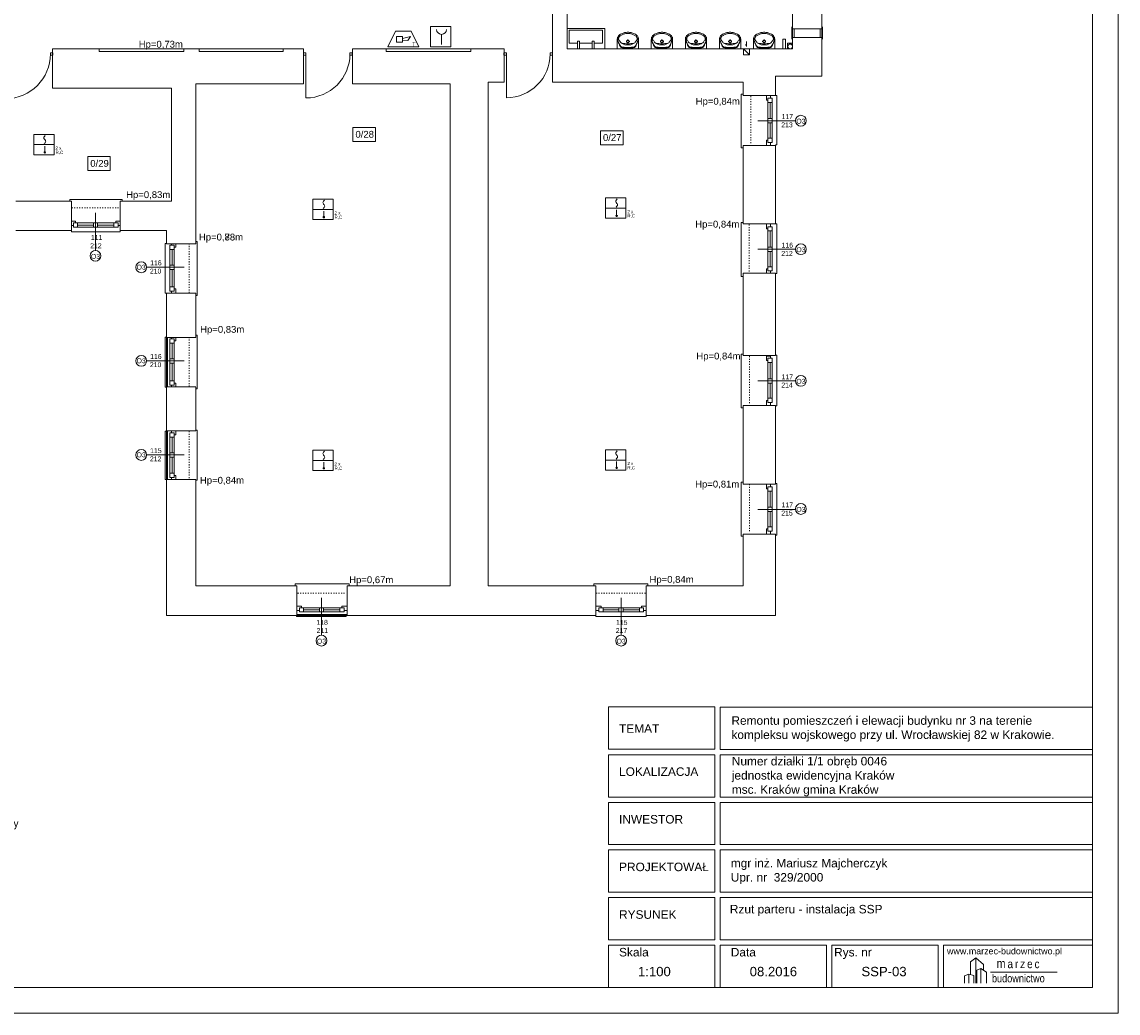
# Model space of a CAD drawing. Header units: centimetres. Extents: x 74437 to 92332, y -37016 to -3432.
# Tile 17 of 68: x 80290 to 82866, y -32452 to -30123. Entities that reach past the tile are written whole.
import ezdxf

# ---------------------------------------------------------------- set-up
doc = ezdxf.new("R2010")
doc.units = ezdxf.units.CM
doc.header["$LTSCALE"] = 0.02
doc.linetypes.add('ACAD_ISO03W100', pattern=[30, 12, -18])
doc.layers.get('0').update_dxf_attribs({"color": 8, "lineweight": 13})
for name, color, linetype, lineweight in [('_pk_tabelka', 7, 'Continuous', 15), ('ei30', 8, 'Continuous', 13), ('koncepcja linie przekrojowe', 8, 'Continuous', 13), ('Linia SSP', 7, 'Continuous', 35), ('LINIE PRZEKROJOWE', 8, 'Continuous', 13), ('OPISY', 8, 'Continuous', 13), ('SSP', 7, 'Continuous', 25), ('SSP_SAW-6101', 7, 'Continuous', 25), ('stolarka', 8, 'Continuous', 13), ('WIDOK', 8, 'Continuous', 13), ('WYPOSAZENIE', 8, 'Continuous', 13)]:
    doc.layers.add(name, color=color, linetype=linetype, lineweight=lineweight)
doc.styles.add('ARCH. STANDARD', font='arial.ttf')
doc.styles.get("Standard").update_dxf_attribs({"font": 'arial.ttf', "height": 12})
doc.styles.add('Tomasz_W legenda', font='TCM_____.TTF')

# ---------------------------------------------------------------- blocks, each defined once
blk = doc.blocks.new('*U5')
at = {"layer": 'stolarka', "transparency": 33554684}
blk.add_lwpolyline([(5, 0), (5, 90)], dxfattribs=at)
for points in [[(0, 2.5), (0, -2.5), (5, -2.5), (5, 2.5)], [(95, -2.5), (100, -2.5), (100, 2.5), (95, 2.5)]]:
    blk.add_lwpolyline(points, close=True, dxfattribs=at)
blk.add_arc((5, 0), 90, 0, 90, dxfattribs=at)
blk = doc.blocks.new('*U3')
at = {"layer": 'stolarka', "transparency": 33554684}
blk.add_lwpolyline([(5, 0), (5, 95)], dxfattribs=at)
for points in [[(0, 2.5), (0, -2.5), (5, -2.5), (5, 2.5)], [(100, -2.5), (105, -2.5), (105, 2.5), (100, 2.5)]]:
    blk.add_lwpolyline(points, close=True, dxfattribs=at)
blk.add_arc((5, 0), 95, 0, 90, dxfattribs=at)
blk = doc.blocks.new('umywalka 55')
at = {"layer": 'WYPOSAZENIE'}
for p, q in [((81113.6, -24341.6), (81113.6, -24317.8)), ((81136.4, -24322.5), (81139.4, -24322.5)), ((81141.1, -24320.7), (81141.1, -24317.7)), ((81141.1, -24327.2), (81141.1, -24324.2)), ((81142.8, -24322.5), (81145.7, -24322.5)), ((81168.6, -24341.6), (81168.6, -24317.8))]:
    blk.add_line(p, q, dxfattribs=at)
for points in [[(81118.8, -24306), (81117.6, -24307.1), (81116.5, -24308.4), (81115.6, -24309.7), (81114.8, -24311.2), (81114.2, -24312.8), (81113.8, -24314.4), (81113.6, -24316.1), (81113.6, -24317.8)], [(81122.4, -24303.5), (81122, -24303.8), (81121.5, -24304.1), (81121, -24304.4), (81120.6, -24304.7), (81120.1, -24305), (81119.7, -24305.3), (81119.2, -24305.6), (81118.8, -24306)], [(81133.5, -24302.9), (81131.6, -24303.3), (81129.8, -24303.8), (81128, -24304.4), (81126.2, -24305.2), (81124.5, -24306.1), (81122.9, -24307), (81121.3, -24308.1), (81119.8, -24309.3)], [(81139.1, -24298.9), (81137, -24299.1), (81134.8, -24299.4), (81132.7, -24299.9), (81130.6, -24300.4), (81128.5, -24301), (81126.4, -24301.8), (81124.4, -24302.6), (81122.4, -24303.5)], [(81148.6, -24302.9), (81146.8, -24302.5), (81144.9, -24302.2), (81143, -24302), (81141.1, -24302), (81139.2, -24302), (81137.3, -24302.2), (81135.4, -24302.5), (81133.5, -24302.9)], [(81139.1, -24298.9), (81143, -24298.9)], [(81159.7, -24303.5), (81157.7, -24302.6), (81155.7, -24301.8), (81153.7, -24301), (81151.6, -24300.4), (81149.5, -24299.9), (81147.3, -24299.4), (81145.2, -24299.1), (81143, -24298.9)], [(81162.3, -24309.3), (81160.8, -24308.1), (81159.3, -24307), (81157.6, -24306.1), (81155.9, -24305.2), (81154.1, -24304.4), (81152.3, -24303.8), (81150.5, -24303.3), (81148.6, -24302.9)], [(81163.3, -24306), (81162.9, -24305.6), (81162.5, -24305.3), (81162, -24305), (81161.6, -24304.7), (81161.1, -24304.4), (81160.7, -24304.1), (81160.2, -24303.8), (81159.7, -24303.5)], [(81168.6, -24317.8), (81168.5, -24316.1), (81168.3, -24314.4), (81167.9, -24312.8), (81167.3, -24311.2), (81166.6, -24309.7), (81165.6, -24308.4), (81164.6, -24307.1), (81163.3, -24306)], [(81115, -24314.1), (81115.1, -24317.2), (81115.4, -24320.3), (81116, -24323.3), (81116.9, -24326.3), (81118, -24329.2), (81119.4, -24332), (81121, -24334.6), (81122.8, -24337.1)], [(81115, -24314.1), (81115.1, -24317), (81115.4, -24319.9), (81116.1, -24322.8), (81116.9, -24325.6), (81118, -24328.2), (81119.4, -24330.8), (81121, -24333.3), (81122.8, -24335.5)], [(81119.8, -24309.3), (81119.1, -24310), (81118.5, -24310.8), (81118, -24311.6), (81117.6, -24312.5), (81117.3, -24313.4), (81117, -24314.3), (81116.9, -24315.3), (81117, -24316.3)], [(81117, -24316.3), (81117.7, -24318.1), (81118.6, -24319.8), (81119.7, -24321.4), (81120.8, -24323), (81122.1, -24324.5), (81123.4, -24325.8), (81124.9, -24327), (81126.5, -24328.2)], [(81122.8, -24335.5), (81123, -24335.8), (81123.3, -24336.1), (81123.7, -24336.4), (81124, -24336.6), (81124.4, -24336.8), (81124.8, -24336.9), (81125.2, -24337), (81125.6, -24337.1)], [(81125.7, -24327.3), (81129.5, -24327.8), (81133.4, -24328.2), (81137.2, -24328.4), (81141.1, -24328.5), (81144.9, -24328.4), (81148.8, -24328.2), (81152.6, -24327.8), (81156.5, -24327.3)], [(81126.5, -24328.2), (81128.1, -24329.1), (81129.9, -24329.9), (81131.7, -24330.6), (81133.5, -24331.1), (81135.4, -24331.5), (81137.3, -24331.7), (81139.2, -24331.8), (81141.1, -24331.7)], [(81141.1, -24331.7), (81143, -24331.8), (81144.9, -24331.7), (81146.8, -24331.5), (81148.6, -24331.1), (81150.5, -24330.6), (81152.3, -24329.9), (81154, -24329.1), (81155.7, -24328.2)], [(81155.7, -24328.2), (81157.2, -24327), (81158.7, -24325.8), (81160.1, -24324.5), (81161.3, -24323), (81162.5, -24321.4), (81163.5, -24319.8), (81164.4, -24318.1), (81165.2, -24316.3)], [(81156.6, -24337.1), (81157, -24337), (81157.3, -24336.9), (81157.7, -24336.8), (81158.1, -24336.6), (81158.4, -24336.4), (81158.8, -24336.1), (81159.1, -24335.9), (81159.4, -24335.6)], [(81159.3, -24337.1), (81161.1, -24334.6), (81162.7, -24332), (81164.1, -24329.2), (81165.2, -24326.3), (81166.1, -24323.4), (81166.7, -24320.3), (81167.1, -24317.2), (81167.2, -24314.1)], [(81159.4, -24335.6), (81161.2, -24333.3), (81162.7, -24330.9), (81164.1, -24328.3), (81165.2, -24325.6), (81166.1, -24322.8), (81166.7, -24319.9), (81167.1, -24317), (81167.2, -24314.1)], [(81165.2, -24316.3), (81165.2, -24315.3), (81165.1, -24314.3), (81164.9, -24313.4), (81164.6, -24312.5), (81164.2, -24311.6), (81163.6, -24310.8), (81163, -24310), (81162.3, -24309.3)], [(81122.8, -24337.1), (81123, -24337.4), (81123.3, -24337.7), (81123.6, -24337.9), (81123.9, -24338.1), (81124.3, -24338.3), (81124.6, -24338.5), (81125, -24338.6), (81125.3, -24338.7)], [(81125.3, -24338.7), (81127.3, -24339.1), (81129.2, -24339.5), (81131.2, -24339.8), (81133.2, -24340.1), (81135.1, -24340.2), (81137.1, -24340.4), (81139.1, -24340.4), (81141.1, -24340.5)], [(81125.6, -24337.1), (81127.5, -24337.4), (81129.4, -24337.6), (81131.4, -24337.8), (81133.3, -24337.9), (81135.2, -24338.1), (81137.2, -24338.1), (81139.1, -24338.2), (81141.1, -24338.2)], [(81141, -24338.2), (81143, -24338.2), (81144.9, -24338.2), (81146.9, -24338.1), (81148.8, -24337.9), (81150.8, -24337.8), (81152.7, -24337.6), (81154.6, -24337.4), (81156.6, -24337.1)], [(81141, -24340.5), (81143, -24340.4), (81145, -24340.4), (81147, -24340.3), (81149, -24340.1), (81150.9, -24339.8), (81152.9, -24339.5), (81154.8, -24339.2), (81156.8, -24338.7)], [(81156.8, -24338.7), (81157.2, -24338.6), (81157.5, -24338.5), (81157.9, -24338.3), (81158.2, -24338.2), (81158.5, -24337.9), (81158.8, -24337.7), (81159.1, -24337.4), (81159.3, -24337.1)]]:
    blk.add_lwpolyline(points, dxfattribs=at)
for points in [[(81141.1, -24326.1), (81143.6, -24325.1), (81144.6, -24322.5), (81143.6, -24319.9), (81141.1, -24318.8), (81138.6, -24319.9), (81137.5, -24322.5), (81138.6, -24325.1)], [(81141.1, -24325.1), (81142.9, -24324.3), (81143.6, -24322.5), (81142.9, -24320.6), (81141.1, -24319.9), (81139.3, -24320.6), (81138.5, -24322.5), (81139.3, -24324.3)]]:
    blk.add_lwpolyline(points, close=True, dxfattribs=at)
blk = doc.blocks.new('A$C2559252F')
at = {"lineweight": 9}
for p, q in [((-20.01, 3.95), (-18.01, 5.47)), ((-18.01, 5.47), (-15.17, 2.98)), ((-18.01, 5.47), (-18.01, -4.14)), ((-20.01, -0.88), (-20.01, 3.95)), ((-17.65, 0.81), (-16.1, 1.39)), ((-17.65, -4.14), (-17.65, 0.81)), ((-16.1, 1.39), (-13.97, 0.07)), ((-16.1, 1.39), (-16.1, -4.14)), ((-15.17, 2.98), (-15.17, 0.81)), ((-13.97, 0.07), (-13.97, -4.14)), ((-12.57, 0), (12.57, 0)), ((-20.67, -0.7), (-20.67, -4.14))]:
    blk.add_line(p, q, dxfattribs=at)
blk.add_lwpolyline([(-22.28, -4.14), (-22.28, -1.29), (-20.67, -0.7), (-18.79, -1.2), (-18.79, -4.14)], dxfattribs=at)
at = {"lineweight": 9, "attachment_point": 1}
for s, insert, char_height, width in [('{\\fTechnic|b0|i0|c2|p2;\\H1.1667x;m\\H0.57141x; \\H1.6001x;a\\H0.62496x; \\H1.6001x;r\\H0.62496x; \\H1.6001x;z\\H0.62496x; \\H1.6001x;e\\H0.62496x; \\H1.6001x;c}', (-10.22, 5.04), 3, 25.2165), ('{\\fTechnic|b0|i0|c2|p2;\\H0.25x;budownictwo}', (-11.99, -0.78), 12, 32.0979)]:
    blk.add_mtext(s, dxfattribs=dict(at, insert=insert, char_height=char_height, width=width))
blk = doc.blocks.new('SAW-6101')
at = {"layer": 'Linia SSP', "lineweight": 5}
for p, q in [((0, 0), (6.4, 12.8)), ((6.4, 12.8), (19.2, 12.8)), ((25.6, 0), (19.2, 12.8)), ((25.6, 0), (0, 0)), ((7.31, 8.53), (12.12, 8.53)), ((7.31, 3.72), (7.31, 8.53)), ((12.12, 3.72), (7.31, 3.72)), ((12.12, 6.73), (18.68, 8.53)), ((12.12, 8.53), (12.12, 3.72)), ((16.44, 5.08), (12.12, 5.53)), ((18.68, 8.53), (16.44, 5.08))]:
    blk.add_line(p, q, dxfattribs=at)
blk.add_text('T', height=3.5, rotation=360, dxfattribs=at).set_placement((19.94, 0.52))

msp = doc.modelspace()

# ---------------------------------------------------------------- hatches: boundary and pattern name
at = {"layer": 'Linia SSP', "lineweight": 5}
for points in [[(80345.6, -30429.5, 1), (80342.1, -30429.5, 1)], [(81001.3, -30581.8, 1), (80997.8, -30581.8, 1)], [(81689.2, -30578.8, 1), (81685.8, -30578.8, 1)], [(81001.3, -31171.8, 1), (80997.8, -31171.8, 1)], [(81689.2, -31170.8, 1), (81685.8, -31170.8, 1)]]:
    msp.add_hatch(color=256, dxfattribs=at).paths.add_polyline_path(points)

# ---------------------------------------------------------------- linework, layer by layer
at = {"extrusion": (0, 0, -1)}
for p, q in [((82099.5, -30134.8), (82099.5, -30163.8)), ((82105, -30139.3), (82101, -30139.3)), ((82101, -30159.3), (82105, -30159.3)), ((82105, -30139.3), (82105, -30159.3)), ((82166, -30139.3), (82166, -30159.3)), ((82171.5, -30134.8), (82171.5, -30163.8))]:
    msp.add_line(p, q, dxfattribs=at)
for points in [[(82101, -30159.3), (82170, -30159.3), (82170, -30139.3), (82101, -30139.3)], [(82101, -30173.2), (82089.1, -30173.2), (82089.1, -30186), (82101, -30186.1)]]:
    msp.add_lwpolyline(points, close=True)
for points in [[(81993, -30169.1), (81993, -30181), (81990.1, -30175.6)], [(81985, -30296.1), (81985, -30292.4), (81980, -30292.4), (81980, -30419), (81980, -30419.1), (81985, -30419.1)], [(82061, -30296.1), (82064, -30296.1), (82064, -30412.1), (82061, -30412.1)], [(80526, -30544.2), (80526, -30540.3), (80402.8, -30540.3), (80402.8, -30540.3), (80402.8, -30544.2)], [(80521, -30539.4), (80521, -30539.4)], [(81985, -30597.1), (81985, -30594.1), (81980, -30594.1), (81980, -30720.7), (81980, -30720.8), (81985, -30720.8)], [(82061, -30597.1), (82064, -30597.1), (82064, -30714.1), (82061, -30714.1)], [(80521, -30613.2), (80521, -30616.2), (80407, -30616.2), (80407, -30613.2)], [(80630, -30760.5), (80627, -30760.5), (80627, -30643.5), (80630, -30643.5)], [(80699, -30765.5), (80701.9, -30765.5), (80701.9, -30638.9), (80701.9, -30638.8), (80699, -30638.8)], [(80630, -30981.5), (80627, -30981.5), (80627, -30863.5), (80630, -30863.5)], [(80699, -30985.5), (80701.9, -30985.5), (80701.9, -30858.9), (80701.9, -30858.8), (80699, -30858.8)], [(81985, -30907), (81985, -30903.5), (81980, -30903.5), (81980, -31030.1), (81980, -31030.2), (81985, -31030.2)], [(82061, -30906.2), (82064, -30906.2), (82064, -31024.9), (82061, -31024.9)], [(80630, -31198.6), (80627, -31198.6), (80627, -31084.6), (80630, -31084.6)], [(80699, -31200), (80701.9, -31200), (80701.9, -31082.4), (80701.9, -31082.4), (80699, -31082.4)], [(81985, -31209.5), (81985, -31204.5), (81980, -31204.5), (81980, -31331.1), (81980, -31331.2), (81985, -31331.2)], [(82061, -31207.6), (82064, -31207.6), (82064, -31329), (82061, -31329)], [(81054, -31448.5), (81059, -31448.5), (81059, -31443.5), (80932.4, -31443.5), (80932.3, -31443.5), (80932.3, -31448.5)], [(81757, -31448.5), (81761, -31448.5), (81761, -31443.5), (81634.4, -31443.5), (81634.3, -31443.5), (81634.3, -31448.5)], [(81052, -31517.5), (81052, -31520.5), (80935, -31520.5), (80935, -31517.5)], [(81757, -31517.5), (81757, -31520.5), (81639, -31520.5), (81639, -31517.5)]]:
    msp.add_lwpolyline(points)
at = {"layer": '_pk_tabelka', "color": 7, "ltscale": 3}
for p, q in [((82865.7, -28252.2), (82865.7, -32452.2)), ((82805.7, -28312.2), (82805.7, -32392.2)), ((82805.7, -32392.2), (74705.7, -32392.2)), ((82865.7, -32452.2), (74455.7, -32452.2))]:
    msp.add_line(p, q, dxfattribs=at)
for points in [[(81668.2, -31832.1), (81918.2, -31832.1), (81918.2, -31732.7), (81668.2, -31732.7)], [(81930.7, -31832.6), (82805.7, -31832.6), (82805.7, -31733.2), (81930.7, -31733.2)], [(81668.2, -31944.5), (81918.2, -31944.5), (81918.2, -31845.1), (81668.2, -31845.1)], [(81930.7, -31944.5), (82805.7, -31944.5), (82805.7, -31845.1), (81930.7, -31845.1)], [(81668.2, -32056.4), (81918.2, -32056.4), (81918.2, -31957), (81668.2, -31957)], [(81930.7, -32056.4), (82805.7, -32056.4), (82805.7, -31957), (81930.7, -31957)], [(81668.2, -32168.4), (81918.2, -32168.4), (81918.2, -32068.9), (81668.2, -32068.9)], [(81930.7, -32168.4), (82805.7, -32168.4), (82805.7, -32068.9), (81930.7, -32068.9)], [(81668.2, -32280.3), (81918.2, -32280.3), (81918.2, -32180.9), (81668.2, -32180.9)], [(81930.7, -32280.3), (82805.7, -32280.3), (82805.7, -32180.9), (81930.7, -32180.9)], [(81668.2, -32392.2), (81918.2, -32392.2), (81918.2, -32292.8), (81668.2, -32292.8)], [(81930.7, -32392.2), (82180.7, -32392.2), (82180.7, -32292.8), (81930.7, -32292.8)], [(82193.2, -32392.2), (82443.2, -32392.2), (82443.2, -32292.8), (82193.2, -32292.8)], [(82455.7, -32392.2), (82805.7, -32392.2), (82805.7, -32292.8), (82455.7, -32292.8)]]:
    msp.add_lwpolyline(points, close=True, dxfattribs=at)
at = {"layer": 'Linia SSP', "lineweight": 5}
for p, q in [((81276.1, -30152.2), (81276.1, -30175.6)), ((80317.9, -30411.2), (80365.7, -30411.2)), ((80343.8, -30415), (80343.8, -30429.5)), ((80973.6, -30563.4), (81021.4, -30563.4)), ((80999.5, -30567.3), (80999.5, -30581.8)), ((81661.6, -30560.5), (81709.4, -30560.5)), ((81687.5, -30564.3), (81687.5, -30578.8)), ((80973.6, -31153.5), (81021.4, -31153.5)), ((80999.5, -31157.3), (80999.5, -31171.8)), ((81661.6, -31152.5), (81709.4, -31152.5)), ((81687.5, -31156.3), (81687.5, -31170.8))]:
    msp.add_line(p, q, dxfattribs=at)
at = {"layer": 'Linia SSP', "linetype": 'Continuous', "lineweight": 5}
for p, q in [((80343.2, -30391.9), (80345.1, -30389.7)), ((80341.6, -30395.3), (80342, -30393.7)), ((80342, -30396.9), (80341.6, -30395.3)), ((80342, -30393.7), (80343.2, -30391.9)), ((80342.9, -30398.2), (80342, -30396.9)), ((80344.4, -30406.8), (80342.5, -30409)), ((80343.2, -30398.6), (80342.9, -30398.2)), ((80343.8, -30399.3), (80343.2, -30398.6)), ((80343.8, -30399.3), (80344.4, -30400)), ((80344.4, -30400), (80344.7, -30400.5)), ((80345.6, -30405), (80344.4, -30406.8)), ((80344.7, -30400.5), (80345.6, -30401.8)), ((80345.6, -30401.8), (80346, -30403.4)), ((80346, -30403.4), (80345.6, -30405)), ((80997.7, -30545.9), (80998.9, -30544.1)), ((80998.9, -30544.1), (81000.8, -30541.9)), ((81685.3, -30544.6), (81685.7, -30543)), ((81685.7, -30546.1), (81685.3, -30544.6)), ((81685.7, -30543), (81686.9, -30541.2)), ((81686.9, -30541.2), (81688.8, -30539)), ((80997.3, -30547.5), (80997.7, -30545.9)), ((80997.7, -30549.1), (80997.3, -30547.5)), ((80998.6, -30550.5), (80997.7, -30549.1)), ((81000.1, -30559.1), (80998.1, -30561.3)), ((80998.9, -30550.9), (80998.6, -30550.5)), ((80999.5, -30551.6), (80998.9, -30550.9)), ((80999.5, -30551.6), (81000.1, -30552.3)), ((81000.1, -30552.3), (81000.4, -30552.8)), ((81001.3, -30557.3), (81000.1, -30559.1)), ((81000.4, -30552.8), (81001.3, -30554.1)), ((81001.3, -30554.1), (81001.7, -30555.7)), ((81001.7, -30555.7), (81001.3, -30557.3)), ((81686.6, -30547.5), (81685.7, -30546.1)), ((81688.1, -30556.1), (81686.1, -30558.3)), ((81686.9, -30547.9), (81686.6, -30547.5)), ((81687.5, -30548.6), (81686.9, -30547.9)), ((81687.5, -30548.6), (81688.1, -30549.3)), ((81688.1, -30549.3), (81688.4, -30549.8)), ((81689.3, -30554.3), (81688.1, -30556.1)), ((81688.4, -30549.8), (81689.3, -30551.1)), ((81689.3, -30551.1), (81689.7, -30552.7)), ((81689.7, -30552.7), (81689.3, -30554.3)), ((80997.3, -31137.5), (80997.7, -31135.9)), ((80997.7, -31139.1), (80997.3, -31137.5)), ((80997.7, -31135.9), (80998.9, -31134.2)), ((80998.9, -31134.2), (81000.8, -31132)), ((81685.3, -31136.6), (81685.7, -31135)), ((81685.7, -31138.1), (81685.3, -31136.6)), ((81685.7, -31135), (81686.9, -31133.2)), ((81686.9, -31133.2), (81688.8, -31131)), ((80998.6, -31140.5), (80997.7, -31139.1)), ((81000.1, -31149.1), (80998.1, -31151.3)), ((80998.9, -31140.9), (80998.6, -31140.5)), ((80999.5, -31141.6), (80998.9, -31140.9)), ((80999.5, -31141.6), (81000.1, -31142.3)), ((81000.1, -31142.3), (81000.4, -31142.8)), ((81001.3, -31147.3), (81000.1, -31149.1)), ((81000.4, -31142.8), (81001.3, -31144.1)), ((81001.3, -31144.1), (81001.7, -31145.7)), ((81001.7, -31145.7), (81001.3, -31147.3)), ((81686.6, -31139.5), (81685.7, -31138.1)), ((81688.1, -31148.1), (81686.1, -31150.3)), ((81686.9, -31139.9), (81686.6, -31139.5)), ((81687.5, -31140.6), (81686.9, -31139.9)), ((81687.5, -31140.6), (81688.1, -31141.3)), ((81688.1, -31141.3), (81688.4, -31141.8)), ((81689.3, -31146.3), (81688.1, -31148.1)), ((81688.4, -31141.8), (81689.3, -31143.1)), ((81689.3, -31143.1), (81689.7, -31144.7)), ((81689.7, -31144.7), (81689.3, -31146.3))]:
    msp.add_line(p, q, dxfattribs=at)
at = {"layer": 'Linia SSP', "lineweight": 5}
for points in [[(81250, -30133.7), (81297.8, -30133.7), (81297.8, -30181.5), (81250, -30181.5)], [(80317.9, -30387.3), (80365.7, -30387.3), (80365.7, -30435.1), (80317.9, -30435.1)], [(80973.6, -30539.6), (81021.4, -30539.6), (81021.4, -30587.3), (80973.6, -30587.3)], [(81661.6, -30536.6), (81709.4, -30536.6), (81709.4, -30584.4), (81661.6, -30584.4)], [(80973.6, -31129.6), (81021.4, -31129.6), (81021.4, -31177.3), (80973.6, -31177.3)], [(81661.6, -31128.6), (81709.4, -31128.6), (81709.4, -31176.4), (81661.6, -31176.4)]]:
    msp.add_lwpolyline(points, close=True, dxfattribs=at)
for centre in [(80343.8, -30429.5), (80999.5, -30581.8), (81687.5, -30578.8), (80999.5, -31171.8), (81687.5, -31170.8)]:
    msp.add_circle(centre, 1.75, dxfattribs=at)
msp.add_arc((81276.1, -30140.5), 11.7, 180, 0, dxfattribs=at)
at = {"layer": 'LINIE PRZEKROJOWE'}
for points in [[(81537, -30202.1), (81537, -30079.5), (81571, -30079.5)], [(81571, -30079.5), (81571, -30186.1), (81609, -30186.1)], [(81667, -30186.1), (82101, -30186.1), (82101, -30103.1), (82170, -30103.1)], [(82116, -30103.1), (82170, -30103.1), (82170, -30250.2)], [(80361.8, -30186.5), (80361.8, -30278.2)], [(80361.8, -30186.5), (80471.8, -30186.5)], [(80706.8, -30186.5), (80670.8, -30186.5), (80670.8, -30192.5), (80471.8, -30192.5), (80471.8, -30186.5)], [(80670.8, -30186.5), (80706.8, -30186.5)], [(80951.8, -30186.5), (80903.8, -30186.5), (80903.8, -30192.5), (80706.8, -30192.5), (80706.8, -30186.5)], [(80903.8, -30186.5), (80951.8, -30186.5), (80951.8, -30234.2)], [(80951.8, -30268.4), (80951.8, -30186.5)], [(81066.8, -30186.5), (81066.8, -30268.4)], [(81066.8, -30186.5), (81146, -30186.5)], [(81066.8, -30268.4), (81066.8, -30186.5)], [(81423, -30186.5), (81345, -30186.5), (81345, -30192.5), (81146, -30192.5), (81146, -30186.5)], [(81342.7, -30186.5), (81342.7, -30186.5), (81342.7, -30186.5)], [(81345, -30186.5), (81423, -30186.5), (81423, -30264.5)], [(81537, -30186.5), (81537, -30264.5)], [(81576, -30186.1), (81602.9, -30186.1)], [(81576, -30186.1), (81609, -30186.1), (81606.5, -30186.1), (81664.5, -30186.1), (81667, -30186.1)], [(81667, -30186.1), (82071, -30186.1)], [(81985.7, -30186.1), (81985.7, -30200.1), (81999.7, -30200.1), (81999.7, -30186.1)], [(81985.7, -30186.1), (81999.7, -30200.1)], [(82061, -30250.2), (82170, -30250.2)], [(82061, -30296.1), (82061, -30250.2)], [(80361.8, -30278.2), (80634.2, -30278.2)], [(80585.7, -30278.2), (80642, -30278.2), (80642, -30544.2), (80521, -30544.2)], [(80699, -30268.4), (80699, -30644.5), (80630, -30644.5)], [(80699, -30268.4), (80951.8, -30268.4)], [(80699, -30632.5), (80699, -30268.4)], [(80825.4, -30268.4), (80699, -30268.4)], [(81066.8, -30268.4), (81296, -30268.4)], [(81296, -30901.8), (81296, -30268.4)], [(81386, -30812.1), (81386, -30264.5)], [(81386, -30264.5), (81423, -30264.5)], [(81537, -30264.5), (81985, -30264.5)], [(81852.4, -30264.5), (81687, -30264.5)], [(81985, -30264.5), (81985, -30296.1), (82061, -30296.1)], [(81296, -30387.9), (81296, -31448.5)], [(81985, -30413.1), (81985, -30597.1)], [(81985, -30413.1), (82061, -30413.1)], [(81985, -30413.1), (81985, -30597.1), (82061, -30597.1)], [(82061, -30597.1), (82061, -30413.1)], [(80407, -30544.2), (80276, -30544.1)], [(80407, -30544.2), (80407, -30613.2)], [(80640, -30544.2), (80521, -30544.2), (80521, -30613.2)], [(80276, -30613.2), (80407, -30613.2)], [(80521, -30613.2), (80630, -30613.2)], [(80630, -30644.5), (80630, -30613.2)], [(80699, -30644.5), (80630, -30644.5)], [(81985, -30713.1), (81985, -30805.1)], [(81985, -30713.1), (82061, -30713.1)], [(82061, -30823.5), (82061, -30713.1)], [(80630, -30864.5), (80630, -30760.5)], [(80699, -30760.5), (80630, -30760.5)], [(80699, -30864.5), (80699, -30760.5)], [(81386, -30812.1), (81386, -31448.5), (81639, -31448.5)], [(81985, -30805.1), (81985, -30847.5)], [(82061, -30823.5), (82061, -30907)], [(81985, -30847.5), (81985, -30847.5), (81985, -30907), (82061, -30907)], [(81985, -30847.5), (81985, -30907)], [(80630, -30862.5), (80630, -30980.5)], [(80699, -30864.5), (80630, -30864.5)], [(80632, -30864.5), (80632, -30980.5)], [(80630, -31084.6), (80630, -30980.5)], [(80699, -30980.5), (80630, -30980.5)], [(80699, -30981.5), (80699, -31083.6), (80630, -31083.6)], [(81985, -31024), (82061, -31024)], [(81985, -31024), (81985, -31209.5)], [(81985, -31024), (81985, -31209.5), (82061, -31209.5)], [(82061, -31024), (82061, -31209.5)], [(80630, -31081.6), (80630, -31198.6)], [(80632, -31083.6), (80632, -31198.6)], [(80706, -31517.5), (80630, -31517.5), (80630, -31198.6)], [(80699, -31198.6), (80630, -31198.6)], [(80936, -31448.4), (80699, -31448.5), (80699, -31198.6)], [(81985, -31326.5), (81985, -31448.5), (81757, -31448.5)], [(81985, -31326.5), (82061, -31326.5)], [(82061, -31326.5), (82061, -31517.5)], [(80936, -31448.4), (80936, -31517.5)], [(81296, -31448.5), (81054, -31448.5), (81054, -31517.5)], [(81639, -31448.5), (81483, -31448.5)], [(81639, -31448.5), (81639, -31517.5)], [(81985, -31448.5), (81757, -31448.5)], [(81985, -31448.5), (81757, -31448.5), (81757, -31517.5)], [(80706, -31517.5), (80938, -31517.5)], [(81054, -31515.5), (80936, -31515.5)], [(81054, -31517.5), (80938, -31517.5)], [(81045, -31517.5), (81639, -31517.5)], [(81757, -31517.5), (82061, -31517.5)]]:
    msp.add_lwpolyline(points, dxfattribs=at)
msp.add_circle((82095.5, -30180.4), 5.5, dxfattribs=at)
at = {"layer": 'OPISY'}
for points in [[(82107.7, -30355.1), (82019.6, -30355.1)], [(80463, -30659.9), (80463, -30571.8)], [(82107.7, -30657.1), (82019.6, -30657.1)], [(80583.2, -30699.5), (80671.3, -30699.5)], [(80583.2, -30919.5), (80671.3, -30919.5)], [(82107.7, -30966.5), (82019.6, -30966.5)], [(80583.2, -31140.6), (80671.3, -31140.6)], [(82107.7, -31268.5), (82019.6, -31268.5)], [(80994, -31564.2), (80994, -31476.1)], [(81698, -31564.2), (81698, -31476.1)]]:
    msp.add_lwpolyline(points, dxfattribs=at)
for points in [[(81068, -30371.1), (81120.8, -30371.1), (81120.8, -30404.1), (81068, -30404.1)], [(81649.7, -30378.7), (81702.5, -30378.7), (81702.5, -30411.7), (81649.7, -30411.7)], [(80445, -30439.4), (80497.8, -30439.4), (80497.8, -30472.4), (80445, -30472.4)]]:
    msp.add_lwpolyline(points, close=True, dxfattribs=at)
for centre in [(82120.4, -30355.1), (82120.4, -30657.1), (80463, -30672.6), (80570.5, -30699.5), (80570.5, -30919.5), (82120.4, -30966.5), (80570.5, -31140.6), (82120.4, -31267.5), (80994, -31576.9), (81698, -31576.9)]:
    msp.add_circle(centre, 12.7, dxfattribs=at)
at = {"layer": 'stolarka'}
for points in [[(82043, -30307.1), (82039.3, -30307.1), (82039.3, -30296.1), (82049.3, -30296.1), (82049.3, -30302.1)], [(82043, -30302.1), (82043, -30406.1)], [(82048, -30312.1), (82048, -30350.1)], [(82053, -30302.1), (82053, -30406.1)], [(82048, -30360.1), (82048, -30396.1)], [(82039.3, -30412.1), (82039.3, -30401.1), (82043, -30401.1)], [(82049.3, -30406.1), (82049.3, -30412.1)], [(80407, -30591.5), (80416, -30591.5), (80416, -30595.2)], [(80516, -30595.2), (80412, -30595.2)], [(80511, -30595.2), (80511, -30591.5), (80521, -30591.5), (80521, -30601.5), (80516, -30601.5)], [(82043, -30609.1), (82039.3, -30609.1), (82039.3, -30597.1), (82049.3, -30597.1), (82049.3, -30604.1)], [(80411, -30601.5), (80407, -30601.5)], [(80516, -30605.2), (80412, -30605.2)], [(80458, -30600.2), (80421, -30600.2)], [(80506, -30600.2), (80468, -30600.2)], [(82043, -30604.1), (82043, -30708.1)], [(82048, -30614.1), (82048, -30652.1)], [(82053, -30604.1), (82053, -30708.1)], [(80641.6, -30647.5), (80641.6, -30644.5)], [(80651.6, -30644.5), (80651.6, -30652.5), (80648, -30652.5)], [(80638, -30755.5), (80638, -30651.5)], [(80643, -30694.5), (80643, -30657.5)], [(80648, -30755.5), (80648, -30651.5)], [(82048, -30662.1), (82048, -30698.1)], [(80643, -30745.5), (80643, -30704.5)], [(82039.3, -30713.1), (82039.3, -30703.1), (82043, -30703.1)], [(82049.3, -30708.1), (82049.3, -30713.1)], [(80648, -30750.5), (80651.6, -30750.5), (80651.6, -30760.5), (80641.6, -30760.5), (80641.6, -30755.5)], [(80638, -30972.5), (80638, -30868.5)], [(80641.6, -30867.5), (80641.6, -30864.5)], [(80643, -30914.5), (80643, -30877.5)], [(80651.6, -30864.5), (80651.6, -30872.5), (80648, -30872.5)], [(80648, -30976.5), (80648, -30872.5)], [(80643, -30966.5), (80643, -30924.5)], [(82043, -30918.5), (82039.3, -30918.5), (82039.3, -30908.5), (82049.3, -30908.5), (82049.3, -30913.5)], [(82043, -30913.5), (82043, -31017.5)], [(82048, -30923.5), (82048, -30961.5)], [(82053, -30913.5), (82053, -31017.5)], [(80641.6, -30980.5), (80641.6, -30976.5)], [(80648, -30971.5), (80651.6, -30971.5), (80651.6, -30980.5)], [(82048, -30971.5), (82048, -31007.5)], [(82039.3, -31022.5), (82039.3, -31012.5), (82043, -31012.5)], [(82049.3, -31017.5), (82049.3, -31022.5)], [(80641.6, -31088.6), (80641.6, -31083.6)], [(80651.6, -31083.6), (80651.6, -31093.6), (80648, -31093.6)], [(80638, -31193.6), (80638, -31089.6)], [(80643, -31135.6), (80643, -31098.6)], [(80648, -31193.6), (80648, -31089.6)], [(80643, -31183.6), (80643, -31145.6)], [(80648, -31188.6), (80651.6, -31188.6), (80651.6, -31198.6), (80641.6, -31198.6), (80641.6, -31193.6)], [(82043, -31220.5), (82039.3, -31220.5), (82039.3, -31209.5), (82049.3, -31209.5), (82049.3, -31215.5)], [(82043, -31215.5), (82043, -31319.5)], [(82048, -31225.5), (82048, -31263.5)], [(82053, -31215.5), (82053, -31319.5)], [(82048, -31273.5), (82048, -31309.5)], [(82039.3, -31326.5), (82039.3, -31314.5), (82043, -31314.5)], [(82049.3, -31319.5), (82049.3, -31326.5)], [(80936, -31495.8), (80947, -31495.8), (80947, -31499.5)], [(81042, -31499.5), (81042, -31495.8), (81054, -31495.8), (81054, -31505.8), (81047, -31505.8)], [(81639, -31495.8), (81651, -31495.8), (81651, -31499.5)], [(81746, -31499.5), (81746, -31495.8), (81757, -31495.8), (81757, -31505.8), (81751, -31505.8)], [(80942, -31505.8), (80936, -31505.8)], [(81047, -31499.5), (80943, -31499.5)], [(81047, -31509.5), (80943, -31509.5)], [(80989, -31504.5), (80952, -31504.5)], [(81037, -31504.5), (80999, -31504.5)], [(81646, -31505.8), (81639, -31505.8)], [(81751, -31499.5), (81647, -31499.5)], [(81751, -31509.5), (81647, -31509.5)], [(81693, -31504.5), (81656, -31504.5)], [(81741, -31504.5), (81703, -31504.5)]]:
    msp.add_lwpolyline(points, dxfattribs=at)
for points in [[(82053, -30302.1), (82053, -30312.1), (82043, -30312.1), (82043, -30302.1)], [(82053, -30350.1), (82053, -30360.1), (82043, -30360.1), (82043, -30350.1)], [(82053, -30396.1), (82053, -30406.1), (82043, -30406.1), (82043, -30396.1)], [(80421, -30605.2), (80411, -30605.2), (80411, -30595.2), (80421, -30595.2)], [(80468, -30605.2), (80458, -30605.2), (80458, -30595.2), (80468, -30595.2)], [(80516, -30605.2), (80506, -30605.2), (80506, -30595.2), (80516, -30595.2)], [(82053, -30604.1), (82053, -30614.1), (82043, -30614.1), (82043, -30604.1)], [(80638, -30657.5), (80638, -30647.5), (80648, -30647.5), (80648, -30657.5)], [(82053, -30652.1), (82053, -30662.1), (82043, -30662.1), (82043, -30652.1)], [(80638, -30704.5), (80638, -30694.5), (80648, -30694.5), (80648, -30704.5)], [(82053, -30698.1), (82053, -30708.1), (82043, -30708.1), (82043, -30698.1)], [(80638, -30755.5), (80638, -30745.5), (80648, -30745.5), (80648, -30755.5)], [(80638, -30877.5), (80638, -30867.5), (80648, -30867.5), (80648, -30877.5)], [(80638, -30924.5), (80638, -30914.5), (80648, -30914.5), (80648, -30924.5)], [(82053, -30913.5), (82053, -30923.5), (82043, -30923.5), (82043, -30913.5)], [(80638, -30976.5), (80638, -30966.5), (80648, -30966.5), (80648, -30976.5)], [(82053, -30961.5), (82053, -30971.5), (82043, -30971.5), (82043, -30961.5)], [(82053, -31007.5), (82053, -31017.5), (82043, -31017.5), (82043, -31007.5)], [(80638, -31098.6), (80638, -31088.6), (80648, -31088.6), (80648, -31098.6)], [(80638, -31145.6), (80638, -31135.6), (80648, -31135.6), (80648, -31145.6)], [(80638, -31193.6), (80638, -31183.6), (80648, -31183.6), (80648, -31193.6)], [(82053, -31215.5), (82053, -31225.5), (82043, -31225.5), (82043, -31215.5)], [(82053, -31263.5), (82053, -31273.5), (82043, -31273.5), (82043, -31263.5)], [(82053, -31309.5), (82053, -31319.5), (82043, -31319.5), (82043, -31309.5)], [(80952, -31509.5), (80942, -31509.5), (80942, -31499.5), (80952, -31499.5)], [(80999, -31509.5), (80989, -31509.5), (80989, -31499.5), (80999, -31499.5)], [(81047, -31509.5), (81037, -31509.5), (81037, -31499.5), (81047, -31499.5)], [(81656, -31509.5), (81646, -31509.5), (81646, -31499.5), (81656, -31499.5)], [(81703, -31509.5), (81693, -31509.5), (81693, -31499.5), (81703, -31499.5)], [(81751, -31509.5), (81741, -31509.5), (81741, -31499.5), (81751, -31499.5)]]:
    msp.add_lwpolyline(points, close=True, dxfattribs=at)
at = {"layer": 'WIDOK'}
for points in [[(80670.8, -30186.5), (80471.8, -30186.5)], [(80706.8, -30186.5), (80903.8, -30186.5)], [(81146, -30186.5), (81345, -30186.5)]]:
    msp.add_lwpolyline(points, dxfattribs=at)
at = {"layer": 'WIDOK', "linetype": 'ACAD_ISO03W100', "ltscale": 10}
for points in [[(82003, -30297.4), (82003, -30411.4)], [(80407, -30560.2), (80521, -30560.2)], [(81999, -30599.1), (81999, -30713.1)], [(80683, -30643.5), (80683, -30760.5)], [(80683, -30863.5), (80683, -30980.5)], [(82000, -30908.5), (82000, -31022.5)], [(80683, -31084.6), (80683, -31198.6)], [(82000, -31209.5), (82000, -31323.5)], [(80938, -31465.2), (81052, -31465.2)], [(81639, -31465.5), (81756, -31465.5)]]:
    msp.add_lwpolyline(points, dxfattribs=at)
at = {"layer": 'WYPOSAZENIE'}
for points in [[(81659.7, -30186.1), (81659.7, -30138.1), (81571, -30138.1), (81571, -30186.1)], [(81654.3, -30173.1), (81654.3, -30173.1), (81654.3, -30142.1), (81576, -30142.1), (81576, -30173.1), (81595.6, -30173.1)], [(81600.3, -30186.1), (81595.6, -30186.1), (81595.6, -30168.2), (81600.3, -30168.2)], [(81600.3, -30173.1), (81615.5, -30173.1)], [(81615.5, -30173.1), (81630.1, -30173.1)], [(81622.5, -30173.1), (81630.1, -30173.1)], [(81634.8, -30186.1), (81630.1, -30186.1), (81630.1, -30168.2), (81634.8, -30168.2)], [(81634.8, -30173.1), (81654.3, -30173.1)]]:
    msp.add_lwpolyline(points, dxfattribs=at)
for points in [[(81600.3, -30186.1), (81595.6, -30186.1), (81595.6, -30168.2), (81600.3, -30168.2)], [(81634.8, -30186.1), (81630.1, -30186.1), (81630.1, -30168.2), (81634.8, -30168.2)], [(82078.2, -30186.1), (82084.1, -30186.1), (82084.1, -30163.7), (82078.2, -30163.7)]]:
    msp.add_lwpolyline(points, close=True, dxfattribs=at)

# ---------------------------------------------------------------- block references
at = {"layer": '_pk_tabelka', "color": 0, "xscale": 6.25, "yscale": 6.25, "zscale": 12.5}
msp.add_blockref('A$C2559252F', (82644.2, -32356.3), dxfattribs=at)
at = {"layer": 'koncepcja linie przekrojowe', "xscale": -0.9090909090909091, "yscale": 0.9090909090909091, "zscale": 0.9090909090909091}
for p in [(155478.6, -8057.3), (155558.6, -8057.3), (155638.6, -8057.3), (155718.6, -8057.3), (155798.6, -8057.3)]:
    msp.add_blockref('umywalka 55', p, dxfattribs=at)
at = {"layer": 'SSP_SAW-6101', "color": 5, "xscale": 2.868206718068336, "yscale": 2.868206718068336, "zscale": 2.868206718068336}
msp.add_blockref('SAW-6101', (81149.6, -30181.5), dxfattribs=at)
at = {"layer": 'stolarka', "transparency": 33554684, "rotation": 180}
for name, p, xscale, yscale, zscale in [('*U3', (80246.8, -30198.1), -1.104761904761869, 1.104761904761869, 1.104761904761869), ('*U3', (80951.8, -30198), -1.090702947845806, 1.090702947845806, 1.090702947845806), ('*U5', (81422.7, -30198.2), -1.142857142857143, 1.142857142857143, 1.142857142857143)]:
    msp.add_blockref(name, p, dxfattribs=dict(at, xscale=xscale, yscale=yscale, zscale=zscale))

# ---------------------------------------------------------------- texts
at = {"layer": '_pk_tabelka', "color": 7, "style": 'ARCH. STANDARD'}
for s, height, p in [('TEMAT', 19.99, (81693.2, -31793.5)), ('LOKALIZACJA', 19.988, (81693.2, -31894.8)), ('INWESTOR', 19.99, (81693.2, -32006.7)), ('PROJEKTOWAŁ', 19.988, (81693.2, -32118.7)), ('RYSUNEK', 19.99, (81693.2, -32230.6))]:
    msp.add_text(s, height=height, dxfattribs=at).set_placement(p)
at = {"layer": '_pk_tabelka', "color": 7, "lineweight": 13, "insert": (81957.2, -31754.7), "char_height": 20, "width": 828.736, "attachment_point": 1, "style": 'ARCH. STANDARD'}
msp.add_mtext('{\\C0;Remontu pomieszczeń i elewacji budynku nr 3 na terenie kompleksu wojskowego przy ul. Wrocławskiej 82 w Krakowie.\\H1.2565x; }', dxfattribs=at)
at = {"layer": '_pk_tabelka', "color": 7, "lineweight": 13, "attachment_point": 1}
for s, insert, char_height, width in [('{\\C0;Numer działki 1/1 obręb 0046 \\Pjednostka ewidencyjna Kraków\\Pmsc. Kraków gmina Kraków}', (81958.1, -31850.2), 20, 982.933), ('mgr inż.{\\fArial|b0|i0|c238|p34; Mariusz Majcherczyk\\PUpr. nr  329/2000}', (81955.7, -32089.8), 20, 982.933), ('Rzut parteru - instalacja SSP', (81953.5, -32198), 20, 556.069), ('Skala', (81693.2, -32299.1), 20, 982.933), ('Data', (81955.7, -32299.1), 20, 982.933), ('Rys. nr\\P^I', (82198.5, -32299.1), 20, 982.933), ('www.marzec-budownictwo.pl', (82463.7, -32299.1), 15, 982.933)]:
    msp.add_mtext(s, dxfattribs=dict(at, insert=insert, char_height=char_height, width=width))
at = {"layer": '_pk_tabelka', "color": 7, "char_height": 22.05, "width": 15.335, "attachment_point": 1}
for s, insert in [('1:100', (81737.7, -32343.6)), ('08.2016', (82000.2, -32343.6))]:
    msp.add_mtext(s, dxfattribs=dict(at, insert=insert))
at = {"layer": '_pk_tabelka', "insert": (82262.7, -32343.6), "char_height": 22.05, "width": 15.335, "attachment_point": 1}
msp.add_mtext('SSP-03', dxfattribs=at)
at = {"layer": 'ei30', "char_height": 16, "width": 260.963, "attachment_point": 1}
for s, insert in [('\\pi217.82;EI30', (76941.7, -30166.3)), ('\\pi246.16;G', (78133.6, -30856.8))]:
    msp.add_mtext(s, dxfattribs=dict(at, insert=insert))
at = {"layer": 'Linia SSP', "lineweight": 5}
for s, p in [('2 x', (80369, -30423.2)), ('R,C', (80369, -30433.2)), ('2 x', (81024.7, -30575.5)), ('2 x', (81712.7, -30572.5)), ('R,C', (81024.7, -30585.5)), ('R,C', (81712.7, -30582.5)), ('2 x', (81024.7, -31165.5)), ('2 x', (81712.7, -31164.5)), ('R,C', (81024.7, -31175.5)), ('R,C', (81712.7, -31174.5))]:
    msp.add_text(s, height=7.46, dxfattribs=at).set_placement(p)
at = {"layer": 'OPISY', "ltscale": 0.15}
for s, p in [('Hp=0,73m', (80564.6, -30183.3)), ('Hp=0,84m', (81873.3, -30317.4)), ('Hp=0,83m', (80535, -30536.9)), ('Hp=0,84m', (81872.2, -30606.2)), ('Hp=0,78m', (80706, -30636.5)), ('Hp=0,83m', (80706, -30636.5)), ('Hp=0,83m', (80708.9, -30853.4)), ('Hp=0,84m', (81874.8, -30916.1)), ('Hp=0,84m', (80708.4, -31208.1)), ('Hp=0,81m', (81871.9, -31217.1)), ('Hp=0,67m', (81059.1, -31441.8)), ('Hp=0,84m', (81764.7, -31441))]:
    msp.add_text(s, height=16, dxfattribs=at).set_placement(p)
at = {"layer": 'OPISY'}
for s, insert, char_height, width, attachment_point in [('\\pi-3.6114;O3', (82113.4, -30362.1), 11.574, 12.831, 7), ('{\\fArial|b0|i0|c238|p34;0/28}', (81073.8, -30379), 16, 260.963, 1), ('{\\fArial|b0|i0|c238|p34;0/27}', (81655.4, -30386.6), 16, 260.963, 1), ('{\\fArial|b0|i0|c238|p34;0/29}', (80450.8, -30447.3), 16, 260.963, 1), ('\\pi-3.6114;O3', (80455.9, -30679.9), 11.574, 12.831, 7), ('\\pi-3.6114;O3', (82113.4, -30664.1), 11.574, 12.831, 7), ('\\pi-3.6114;O3', (80563.1, -30705.2), 11.574, 12.831, 7), ('\\pi-3.6114;O3', (80563.1, -30925.2), 11.574, 12.831, 7), ('\\pi-3.6114;O3', (82113.4, -30973.5), 11.574, 12.831, 7), ('\\pi-3.6114;O3', (80563.1, -31146.3), 11.574, 12.831, 7), ('\\pi-3.6114;O3', (82113.4, -31274.5), 11.574, 12.831, 7), ('\\pi-3.6114;O3', (80986.9, -31584.2), 11.574, 12.831, 7), ('\\pi-3.6114;O3', (81690.9, -31584.2), 11.574, 12.831, 7)]:
    msp.add_mtext(s, dxfattribs=dict(at, insert=insert, char_height=char_height, width=width, attachment_point=attachment_point))
at = {"layer": 'SSP', "ltscale": 0.5, "insert": (79846.1, -32008.9), "char_height": 18, "width": 579.917, "attachment_point": 4, "line_spacing_factor": 0.825, "style": 'Tomasz_W legenda'}
msp.add_mtext('Konwencjonalny sygnalizator akustyczny', dxfattribs=at)
at = {"layer": 'stolarka', "char_height": 11.574, "width": 12.831, "attachment_point": 7}
for s, insert in [('\\pi-5.8259;117\\P\\pi-6.4694;213', (82080.8, -30370.7)), ('\\pi-4.7088;111\\P\\pi-6.4102;212', (80456.9, -30654.7)), ('\\pi-5.822;116\\P\\pi-6.4102;212', (82080.8, -30672.7)), ('\\pi-5.822;116\\P\\pi-6.4496;210', (80597.3, -30714.4)), ('\\pi-5.822;116\\P\\pi-6.4496;210', (80597.3, -30934.4)), ('\\pi-5.8259;117\\P\\pi-6.4457;214', (82080.8, -30982.1)), ('\\pi-5.8694;115\\P\\pi-6.4102;212', (80597.3, -31155.5)), ('\\pi-5.8259;117\\P\\pi-6.5128;215', (82080.8, -31283.1)), ('\\pi-5.8378;118\\P\\pi-5.3522;211', (80987.9, -31559)), ('\\pi-5.8694;115\\P\\pi-6.4694;217', (81691.9, -31559))]:
    msp.add_mtext(s, dxfattribs=dict(at, insert=insert))

doc.saveas('drawing.dxf')
